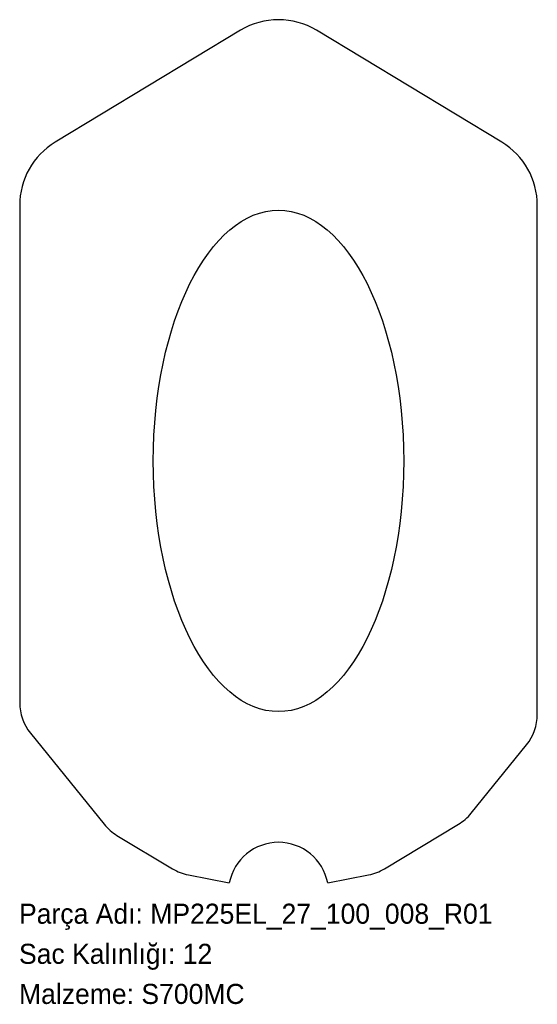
# Model space of a CAD drawing. Header units: millimetres. Extents: x 0 to 310, y -72 to 517.
import ezdxf

# ---------------------------------------------------------------- set-up
doc = ezdxf.new("R2010")
doc.units = ezdxf.units.MM
doc.linetypes.add('SLD-Katı', pattern=[0])
doc.linetypes.add('SLD-Sürekli', pattern=[0])
doc.layers.add('METIN', color=96, linetype='SLD-Katı')
doc.styles.add('SLDTEXTSTYLE0', font='ARIAL.TTF', dxfattribs={"width": 0.948, "bigfont": 'bigfont'})
doc.styles.add('SLDTEXTSTYLE1', font='ARIAL.TTF', dxfattribs={"width": 0.948})

msp = doc.modelspace()

# ---------------------------------------------------------------- linework, layer by layer
at = {"color": 7, "linetype": 'SLD-Sürekli', "lineweight": 25}
for p, q in [((132.66, 510.53), (21.66, 443.52)), ((289.14, 443.52), (178.14, 510.53)), ((0.4, 405.85), (0.4, 108.23)), ((310.4, 101.26), (310.4, 405.85)), ((6.86, 89.98), (51.02, 35.45)), ((270.77, 42.05), (303.94, 83.01)), ((218.79, 8.78), (263.17, 35.44)), ((58.62, 28.84), (92.01, 8.78)), ((101.41, 5.17), (125.95, 0.4)), ((184.85, 0.4), (209.39, 5.17))]:
    msp.add_line(p, q, dxfattribs=at)
for centre, radius, start, end in [((155.4, 472.86), 44, 58.87934, 121.12066), ((44.4, 405.85), 44, 121.12066, 180), ((266.4, 405.85), 44, 0, 58.87934), ((29.4, 108.23), 29, 180, 219), ((281.4, 101.26), 29, 321, 0), ((248.23, 60.3), 29, 301, 321), ((73.56, 53.7), 29, 219, 239), ((155.4, -5.32), 30, 11, 169), ((106.95, 33.64), 29, 239, 259), ((203.85, 33.64), 29, 281, 301)]:
    msp.add_arc(centre, radius, start, end, dxfattribs=at)
msp.add_ellipse((155.4, 252.86), major_axis=(0, -150), ratio=0.5, dxfattribs=at)

# ---------------------------------------------------------------- texts
at = {"layer": 'METIN', "char_height": 12, "attachment_point": 1}
for s, insert, style in [('Parça Adı: MP225EL_27_100_008_R01', (0, -12.03), 'SLDTEXTSTYLE0'), ('Sac Kalınlığı: 12', (0, -36.03), 'SLDTEXTSTYLE0'), ('Malzeme: S700MC', (0, -60.03), 'SLDTEXTSTYLE1')]:
    msp.add_mtext(s, dxfattribs=dict(at, insert=insert, style=style))

doc.saveas('drawing.dxf')
